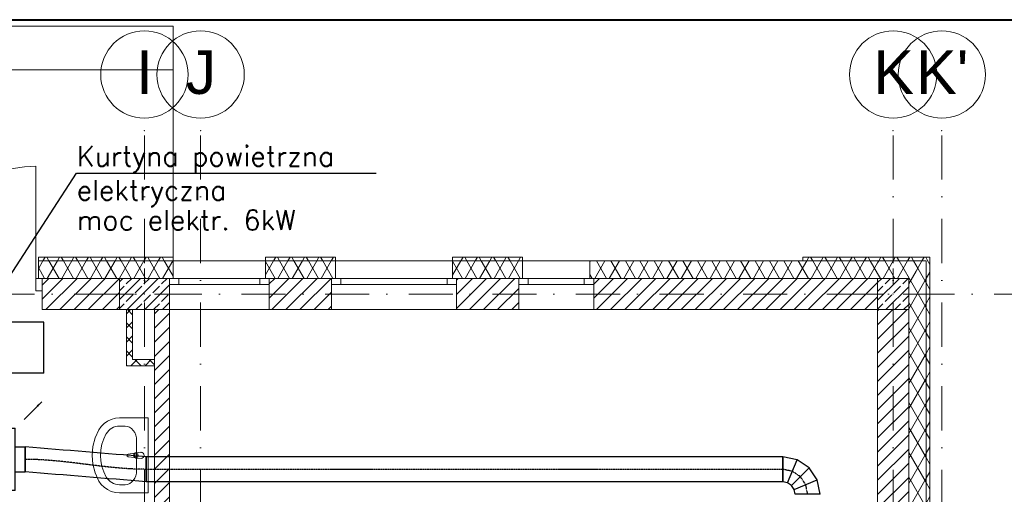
# Model space of a CAD drawing. Header units: millimetres. Extents: x -4612887 to -4536833, y -5457376 to -5415716.
# Tile 136 of 144: x -4570075 to -4562185, y -5419519 to -5415716. Entities that reach past the tile are written whole.
import ezdxf

# ---------------------------------------------------------------- set-up
doc = ezdxf.new("R2010")
doc.units = ezdxf.units.MM
doc.header["$MEASUREMENT"] = 0
for name, pattern in [('DASHDOT', [1, 0.5, -0.25, 0, -0.25]), ('DASHED', [0.75, 0.5, -0.25]), ('Kropki i Kreski', [670.277762, 352.777767, -176.388884, 0, -141.111112])]:
    doc.linetypes.add(name, pattern=pattern)
doc.layers.get('0').update_dxf_attribs({"color": 8, "lineweight": 18})
for name, color, linetype, lineweight in [('FLUID-N1', 7, 'Continuous', 30), ('FLUID-N1-150-ARRGR', 7, 'Continuous', 25), ('is_kurtyna_pow', 200, 'Continuous', 30), ('is_ramka', 100, 'Continuous', 40), ('is_wnt_opis', 60, 'Continuous', 25), ('Linia', 8, 'Continuous', 18), ('Osie', 8, 'Continuous', 18), ('Slupy', 8, 'Continuous', 18), ('TECHNOLOGIA', 8, 'Continuous', 18), ('Ściany', 8, 'Continuous', 18), ('Ściany obudowa', 8, 'Continuous', 18), ('Ściany wewnętrzne', 7, 'Continuous', 18), ('Ściany zewnętrzne', 255, 'Continuous', 18)]:
    doc.layers.add(name, color=color, linetype=linetype, lineweight=lineweight)
doc.layers.add('FLUID-N1-SYM', color=7, linetype='Continuous')
doc.styles.add('FDBES', font='simplex.shx')
doc.styles.add('GENERATED_STYLE_1', font='arial.ttf')
doc.linetypes.add('ZIGZAG', pattern='A,0.0001,-0.2,[131,ltypeshp.shx,S=0.2,R=0,X=-0.2,Y=0],-0.4,[131,ltypeshp.shx,S=0.2,R=180,X=0.2,Y=0],-0.2', length=0.8001)
doc.dimstyles.new('FDBES', dxfattribs={"dimscale": 50, "dimtxt": 4, "dimasz": 2.5, "dimexe": 0.8, "dimexo": 2, "dimgap": 1, "dimtad": 1, "dimdsep": 46, "dimtxsty": 'FDBES', "dimcen": 2.5, "dimclrd": 4, "dimclre": 5, "dimadec": 0, "dimazin": 0, "dimtfac": 1, "dimtmove": 0, "dimatfit": 3, "dimfxl": 1, "dimarcsym": 0})
pattern_1 = [(45, (-4559356.9, -5416807.61), (-56.56854, 56.56854), [])]
pattern_2 = [(60, (-4559356.9, -5416807.61), (-86.60254, 50), []), (120, (-4559356.9, -5416807.61), (86.60254, 50), [])]
pattern_3 = [(45, (-4559356.9, -5416807.61), (-56.56854, 56.56854), []), (135, (-4559356.9, -5416807.61), (56.56854, 56.56854), [])]
pattern_4 = [(45, (-4559356.9, -5416807.61), (-70.7107, 70.7107), []), (45, (-4559392.25, -5416772.26), (-70.7107, 70.7107), [75, -25])]

# ---------------------------------------------------------------- blocks, each defined once
blk = doc.blocks.new('*U837')
at = {"color": 0, "linetype": 'ByBlock', "lineweight": -2}
for p, q in [((-250, -250), (-250, 250)), ((250, 250), (-250, 250)), ((250, 250), (250, -250)), ((-250, -250), (250, -250)), ((-100, -250), (-100, -330)), ((100, -250), (100, -330))]:
    blk.add_line(p, q, dxfattribs=at)
at = {"color": 162, "linetype": 'Continuous', "lineweight": -2}
blk.add_line((100, -330), (-100, -330), dxfattribs=at)
at = {"color": 7, "linetype": 'DASHED'}
for centre, start, end in [((-170.8, 45.8), 8.19859, 51.80141), ((-45.8, 170.8), 308.19859, 351.80141), ((-125, -125), 68.19859, 111.80141), ((45.8, -170.8), 128.19859, 171.80141), ((170.8, -45.8), 188.19859, 231.80141), ((125, 125), 248.19859, 291.80141)]:
    blk.add_arc(centre, 176.8, start, end, dxfattribs=at)
blk = doc.blocks.new('*U836')
at = {"color": 162, "linetype": 'Continuous', "lineweight": -2}
for p, q in [((-2550, -100), (-2550, 100)), ((2550, 100), (2550, -100))]:
    blk.add_line(p, q, dxfattribs=at)
at = {"color": 0, "linetype": 'ByBlock', "lineweight": -2}
for p, q in [((-2550, 100), (2550, 100)), ((-2550, -100), (2550, -100))]:
    blk.add_line(p, q, dxfattribs=at)
at = {"layer": 'FLUID-N1-SYM', "color": 7, "linetype": 'DASHDOT'}
blk.add_line((-2550, 0), (2550, 0), dxfattribs=at)
blk = doc.blocks.new('*U1079')
at = {"color": 162, "linetype": 'Continuous', "lineweight": -2}
for p, q in [((-150, -50), (-150, 150)), ((150, -150), (-50, -150))]:
    blk.add_line(p, q, dxfattribs=at)
at = {"color": 0, "linetype": 'ByBlock', "lineweight": -2}
for p, q in [((-35.2, 127.2), (-150, 150)), ((62.1, 62.1), (-35.2, 127.2)), ((127.2, -35.2), (62.1, 62.1)), ((-111.7, -57.6), (-150, -50)), ((-79.3, -79.3), (-111.7, -57.6)), ((150, -150), (127.2, -35.2)), ((-57.6, -111.7), (-79.3, -79.3)), ((-50, -150), (-57.6, -111.7))]:
    blk.add_line(p, q, dxfattribs=at)
at = {"color": 7, "linetype": 'Continuous'}
for p, q in [((-111.7, -57.6), (-35.2, 127.2)), ((-79.3, -79.3), (62.1, 62.1)), ((-57.6, -111.7), (127.2, -35.2))]:
    blk.add_line(p, q, dxfattribs=at)
at = {"layer": 'FLUID-N1-SYM', "color": 7, "linetype": 'DASHDOT'}
for p, q in [((-73.5, 34.8), (-150, 50)), ((-8.6, -8.6), (-73.5, 34.8)), ((34.8, -73.5), (-8.6, -8.6)), ((50, -150), (34.8, -73.5))]:
    blk.add_line(p, q, dxfattribs=at)
blk = doc.blocks.new('*U1083')
at = {"color": 162, "linetype": 'Continuous', "lineweight": -2}
for p, q in [((0, -100), (0, 100)), ((970, 20), (970, -180))]:
    blk.add_line(p, q, dxfattribs=at)
at = {"color": 162, "linetype": 'ZIGZAG', "lineweight": -2, "ltscale": 50}
for points in [[(970, 20), (0, 100)], [(970, -180), (0, -100)]]:
    blk.add_spline(points, degree=3, dxfattribs=at)
at = {"layer": 'FLUID-N1-SYM', "color": 7, "linetype": 'DASHDOT', "start_tangent": (-1, 0), "end_tangent": (-1, 0)}
blk.add_spline([(970, -80), (0, 0)], degree=3, dxfattribs=at)
blk = doc.blocks.new('A$C04884085')
at = {"layer": 'is_kurtyna_pow'}
for p, q in [((-408, -515), (-408, 515)), ((-408, 515), (0, 515)), ((0, -515), (0, 515)), ((-408, -515), (0, -515))]:
    blk.add_line(p, q, dxfattribs=at)

msp = doc.modelspace()

# ---------------------------------------------------------------- hatches: boundary and pattern name
at = {"layer": 'Slupy', "linetype": 'Continuous'}
h = msp.add_hatch(dxfattribs=at)
h.set_pattern_fill('BETON_ZBROJONY', color=8, style=0, pattern_type=2)
h.set_pattern_definition(pattern_4)
h.paths.add_polyline_path([(-4569275.7, -5418039.1), (-4568875.7, -5418039.1), (-4568875.7, -5417789.1), (-4569275.7, -5417789.1)])
h = msp.add_hatch(dxfattribs=at)
h.set_pattern_fill('BETON_ZBROJONY', color=8, style=0, pattern_type=2)
h.set_pattern_definition(pattern_4)
h.paths.add_polyline_path([(-4563200.7, -5418039.1), (-4562950.7, -5418039.1), (-4562950.7, -5417789.1), (-4563200.7, -5417789.1)])
at = {"layer": 'Ściany', "linetype": 'Continuous'}
h = msp.add_hatch(dxfattribs=at)
h.set_pattern_fill('IZOLACJA_MIĘKKA', color=8, style=0, pattern_type=2)
h.set_pattern_definition(pattern_2)
h.paths.add_polyline_path([(-4569925.6, -5417649.1), (-4568845.7, -5417649.1), (-4568845.7, -5417619.1), (-4569925.6, -5417619.1)])
h = msp.add_hatch(dxfattribs=at)
h.set_pattern_fill('IZOLACJA_MIĘKKA', color=8, style=0, pattern_type=2)
h.set_pattern_definition(pattern_2)
h.paths.add_polyline_path([(-4568105.7, -5417649.1), (-4567545.7, -5417649.1), (-4567545.7, -5417619.1), (-4568105.7, -5417619.1)])
h = msp.add_hatch(dxfattribs=at)
h.set_pattern_fill('IZOLACJA_MIĘKKA', color=8, style=0, pattern_type=2)
h.set_pattern_definition(pattern_2)
h.paths.add_polyline_path([(-4566605.7, -5417649.1), (-4566045.7, -5417649.1), (-4566045.7, -5417619.1), (-4566605.7, -5417619.1)])
h = msp.add_hatch(dxfattribs=at)
h.set_pattern_fill('IZOLACJA_MIĘKKA', color=8, style=0, pattern_type=2)
h.set_pattern_definition(pattern_2)
h.paths.add_polyline_path([(-4563800.7, -5417649.1), (-4562810.7, -5417649.1), (-4562780.7, -5417619.1), (-4563800.7, -5417619.1)])
h = msp.add_hatch(dxfattribs=at)
h.set_pattern_fill('IZOLACJA_MIĘKKA', color=8, style=0, pattern_type=2)
h.set_pattern_definition(pattern_2)
h.paths.add_polyline_path([(-4562810.7, -5417649.1), (-4562810.7, -5420649.1), (-4562780.7, -5420649.1), (-4562780.7, -5417619.1)])
at = {"layer": 'Ściany obudowa', "linetype": 'Continuous'}
h = msp.add_hatch(dxfattribs=at)
h.set_pattern_fill('BLOCZKI_BETONOWE', color=8, style=0, pattern_type=2)
h.set_pattern_definition(pattern_3)
h.paths.add_polyline_path([(-4569220.7, -5418489.1), (-4569170.7, -5418439.1), (-4569170.7, -5418039.1), (-4569220.7, -5418039.1)])
h = msp.add_hatch(dxfattribs=at)
h.set_pattern_fill('BLOCZKI_BETONOWE', color=8, style=0, pattern_type=2)
h.set_pattern_definition(pattern_3)
h.paths.add_polyline_path([(-4568995.7, -5418439.1), (-4569170.7, -5418439.1), (-4569220.7, -5418489.1), (-4568995.7, -5418489.1)])
at = {"layer": 'Ściany wewnętrzne', "linetype": 'Continuous'}
h = msp.add_hatch(dxfattribs=at)
h.set_pattern_fill('BLOCZKI_CERAMICZNE', color=8, style=0, pattern_type=2)
h.set_pattern_definition(pattern_1)
h.paths.add_polyline_path([(-4568995.7, -5424714.1), (-4568875.7, -5424714.1), (-4568875.7, -5418039.1), (-4568995.7, -5418039.1)])
at = {"layer": 'Ściany zewnętrzne', "linetype": 'Continuous'}
h = msp.add_hatch(dxfattribs=at)
h.set_pattern_fill('IZOLACJA_MIĘKKA', color=8, style=0, pattern_type=2)
h.set_pattern_definition(pattern_2)
h.paths.add_polyline_path([(-4569925.6, -5417789.1), (-4569895.6, -5417789.1), (-4569275.7, -5417789.1), (-4569275.7, -5417649.1), (-4569925.6, -5417649.1)])
h = msp.add_hatch(dxfattribs=at)
h.set_pattern_fill('IZOLACJA_MIĘKKA', color=8, style=0, pattern_type=2)
h.set_pattern_definition(pattern_2)
h.paths.add_polyline_path([(-4568875.7, -5417649.1), (-4569275.7, -5417649.1), (-4569275.7, -5417789.1), (-4568875.7, -5417789.1)])
h = msp.add_hatch(dxfattribs=at)
h.set_pattern_fill('IZOLACJA_MIĘKKA', color=8, style=0, pattern_type=2)
h.set_pattern_definition(pattern_2)
h.paths.add_polyline_path([(-4568875.7, -5417649.1), (-4568875.7, -5417789.1), (-4568845.7, -5417789.1), (-4568845.7, -5417649.1)])
h = msp.add_hatch(dxfattribs=at)
h.set_pattern_fill('IZOLACJA_MIĘKKA', color=8, style=0, pattern_type=2)
h.set_pattern_definition(pattern_2)
h.paths.add_polyline_path([(-4568105.7, -5417789.1), (-4568075.7, -5417789.1), (-4567575.7, -5417789.1), (-4567545.7, -5417789.1), (-4567545.7, -5417649.1), (-4568105.7, -5417649.1)])
h = msp.add_hatch(dxfattribs=at)
h.set_pattern_fill('IZOLACJA_MIĘKKA', color=8, style=0, pattern_type=2)
h.set_pattern_definition(pattern_2)
h.paths.add_polyline_path([(-4566605.7, -5417649.1), (-4566605.7, -5417789.1), (-4566575.7, -5417789.1), (-4566075.7, -5417789.1), (-4566045.7, -5417789.1), (-4566045.7, -5417649.1)])
h = msp.add_hatch(dxfattribs=at)
h.set_pattern_fill('IZOLACJA_MIĘKKA', color=8, style=0, pattern_type=2)
h.set_pattern_definition(pattern_2)
h.paths.add_polyline_path([(-4565505.7, -5417789.1), (-4565475.7, -5417789.1), (-4563200.7, -5417789.1), (-4563200.7, -5417649.1), (-4565505.7, -5417649.1)])
h = msp.add_hatch(dxfattribs=at)
h.set_pattern_fill('IZOLACJA_MIĘKKA', color=8, style=0, pattern_type=2)
h.set_pattern_definition(pattern_2)
h.paths.add_polyline_path([(-4562810.7, -5417649.1), (-4563200.7, -5417649.1), (-4563200.7, -5417789.1), (-4562950.7, -5417789.1)])
h = msp.add_hatch(dxfattribs=at)
h.set_pattern_fill('IZOLACJA_MIĘKKA', color=8, style=0, pattern_type=2)
h.set_pattern_definition(pattern_2)
h.paths.add_polyline_path([(-4562810.7, -5418039.1), (-4562810.7, -5417649.1), (-4562950.7, -5417789.1), (-4562950.7, -5418039.1)])
h = msp.add_hatch(dxfattribs=at)
h.set_pattern_fill('BLOCZKI_CERAMICZNE', color=8, style=0, pattern_type=2)
h.set_pattern_definition(pattern_1)
h.paths.add_polyline_path([(-4569895.6, -5417789.1), (-4569895.6, -5417889.1), (-4569895.6, -5418039.1), (-4569275.7, -5418039.1), (-4569275.7, -5417789.1)])
h = msp.add_hatch(dxfattribs=at)
h.set_pattern_fill('BLOCZKI_CERAMICZNE', color=8, style=0, pattern_type=2)
h.set_pattern_definition(pattern_1)
h.paths.add_polyline_path([(-4567575.7, -5417789.1), (-4568075.7, -5417789.1), (-4568075.7, -5417839.1), (-4568075.7, -5418039.1), (-4567575.7, -5418039.1), (-4567575.7, -5417839.1)])
h = msp.add_hatch(dxfattribs=at)
h.set_pattern_fill('BLOCZKI_CERAMICZNE', color=8, style=0, pattern_type=2)
h.set_pattern_definition(pattern_1)
h.paths.add_polyline_path([(-4566575.7, -5417839.1), (-4566575.7, -5418039.1), (-4566075.7, -5418039.1), (-4566075.7, -5417839.1), (-4566075.7, -5417789.1), (-4566575.7, -5417789.1)])
h = msp.add_hatch(dxfattribs=at)
h.set_pattern_fill('BLOCZKI_CERAMICZNE', color=8, style=0, pattern_type=2)
h.set_pattern_definition(pattern_1)
h.paths.add_polyline_path([(-4565475.7, -5417839.1), (-4565475.7, -5418039.1), (-4563200.7, -5418039.1), (-4563200.7, -5417789.1), (-4565475.7, -5417789.1)])
h = msp.add_hatch(dxfattribs=at)
h.set_pattern_fill('BLOCZKI_CERAMICZNE', color=8, style=0, pattern_type=2)
h.set_pattern_definition(pattern_1)
h.paths.add_polyline_path([(-4563200.7, -5418039.1), (-4563200.7, -5424714.1), (-4562950.7, -5424714.1), (-4562950.7, -5418039.1)])
h = msp.add_hatch(dxfattribs=at)
h.set_pattern_fill('IZOLACJA_MIĘKKA', color=8, style=0, pattern_type=2)
h.set_pattern_definition(pattern_2)
h.paths.add_polyline_path([(-4562810.7, -5424714.1), (-4562810.7, -5418039.1), (-4562950.7, -5418039.1), (-4562950.7, -5424714.1)])

# ---------------------------------------------------------------- linework, layer by layer
at = {"layer": 'is_ramka', "color": 2}
msp.add_lwpolyline([(-4610227.1, -5415716), (-4536832.9, -5415716), (-4536832.9, -5456116), (-4610227.1, -5456116)], close=True, dxfattribs=at)
at = {"layer": 'is_wnt_opis', "color": 2}
for p, q in [((-4570395.6, -5418139.1), (-4569618.8, -5416945.7)), ((-4569618.8, -5416945.7), (-4567219.9, -5416945.7))]:
    msp.add_line(p, q, dxfattribs=at)
at = {"layer": 'Linia', "color": 8, "linetype": 'Continuous', "lineweight": 0}
for p, q in [((-4575795.7, -5415769.1), (-4568845.7, -5415769.1)), ((-4568845.7, -5415769.1), (-4568845.7, -5417649.1)), ((-4575445.7, -5416119.1), (-4568845.7, -5416119.1))]:
    msp.add_line(p, q, dxfattribs=at)
at = {"layer": 'Osie', "color": 8, "linetype": 'Kropki i Kreski'}
for p, q in [((-4569075.7, -5455207), (-4569075.7, -5416506)), ((-4568625.7, -5455207), (-4568625.7, -5416506)), ((-4563075.7, -5455207), (-4563075.7, -5416506)), ((-4562685.7, -5455207), (-4562685.7, -5416506)), ((-4551857, -5417914.1), (-4607179.5, -5417914.1))]:
    msp.add_line(p, q, dxfattribs=at)
at = {"layer": 'Osie', "color": 8, "linetype": 'Continuous'}
for centre in [(-4569075.7, -5416155.5), (-4568625.7, -5416155.5), (-4563075.7, -5416155.5), (-4562685.7, -5416155.5)]:
    msp.add_circle(centre, 350, dxfattribs=at)
at = {"layer": 'Osie', "color": 8}
for centre, start, end in [((-4569075.2, -5416506), 90.08173, 180), ((-4568625.2, -5416506), 90.08173, 180), ((-4563076.2, -5416506), 0, 89.91827), ((-4562685.2, -5416506), 90.08173, 180)]:
    msp.add_arc(centre, 0.5, start, end, dxfattribs=at)
at = {"layer": 'Osie', "color": 8, "linetype": 'Kropki i Kreski'}
for p in [(-4569075.7, -5416605.5), (-4569075.7, -5416605.5), (-4568625.7, -5416605.5), (-4568625.7, -5416605.5), (-4563075.7, -5416605.5), (-4563075.7, -5416605.5), (-4562685.7, -5416605.5), (-4562685.7, -5416605.5)]:
    msp.add_point(p, dxfattribs=at)
at = {"layer": 'Slupy', "color": 8, "linetype": 'Continuous'}
for p, q in [((-4569075.7, -5417834.1), (-4569075.7, -5417709.1)), ((-4563075.7, -5417834.1), (-4563075.7, -5417709.1)), ((-4569155.7, -5417914.1), (-4569355.7, -5417914.1)), ((-4568995.7, -5417914.1), (-4568795.7, -5417914.1)), ((-4563155.7, -5417914.1), (-4563280.7, -5417914.1)), ((-4562995.7, -5417914.1), (-4562870.7, -5417914.1)), ((-4569075.7, -5417994.1), (-4569075.7, -5418119.1)), ((-4563075.7, -5417994.1), (-4563075.7, -5418119.1))]:
    msp.add_line(p, q, dxfattribs=at)
at = {"layer": 'Slupy', "color": 8, "linetype": 'Continuous', "flags": 128}
for points in [[(-4569275.7, -5418039.1), (-4568875.7, -5418039.1), (-4568875.7, -5417789.1), (-4569275.7, -5417789.1)], [(-4563200.7, -5418039.1), (-4562950.7, -5418039.1), (-4562950.7, -5417789.1), (-4563200.7, -5417789.1)]]:
    msp.add_lwpolyline(points, close=True, dxfattribs=at)
at = {"layer": 'Slupy', "color": 8, "linetype": 'Continuous'}
for p in [(-4569075.7, -5417914.1), (-4563075.7, -5417914.1)]:
    msp.add_point(p, dxfattribs=at)
at = {"layer": 'TECHNOLOGIA', "color": 8, "linetype": 'Continuous'}
for p, q in [((-4569422.6, -5418975.2), (-4569441.3, -5419002.1)), ((-4569399.1, -5418951.8), (-4569422.6, -5418975.2)), ((-4569371.7, -5418932.8), (-4569399.1, -5418951.8)), ((-4569341.1, -5418918.8), (-4569371.7, -5418932.8)), ((-4569308.5, -5418910.2), (-4569341.1, -5418918.8)), ((-4569274.8, -5418907.3), (-4569308.5, -5418910.2)), ((-4569045.7, -5418907.3), (-4569274.8, -5418907.3)), ((-4569229, -5418972.5), (-4569274.8, -5418972.5)), ((-4569045.7, -5419507.3), (-4569045.7, -5418907.3)), ((-4569441.3, -5419002.1), (-4569471.2, -5419067.3)), ((-4569489.5, -5419136.3), (-4569495.7, -5419207.3)), ((-4569471.2, -5419067.3), (-4569489.5, -5419136.3)), ((-4569138, -5419326.1), (-4569138, -5419088.5)), ((-4569495.7, -5419207.3), (-4569489.5, -5419278.3)), ((-4569154.5, -5419189.6), (-4569207.4, -5419196.2)), ((-4569207.4, -5419218.4), (-4569154.5, -5419225)), ((-4569103, -5419182.3), (-4569145, -5419186.3)), ((-4569142.8, -5419193.7), (-4569127.9, -5419193.7)), ((-4569127.9, -5419193.7), (-4569127.9, -5419220.9)), ((-4569489.5, -5419278.3), (-4569471.2, -5419347.3)), ((-4569145, -5419228.3), (-4569103, -5419232.3)), ((-4569127.9, -5419220.9), (-4569142.8, -5419220.9)), ((-4569471.2, -5419347.3), (-4569441.3, -5419412.5)), ((-4569441.3, -5419412.5), (-4569422.6, -5419439.5)), ((-4569422.6, -5419439.5), (-4569399.1, -5419462.8)), ((-4569229, -5419442.1), (-4569274.8, -5419442.1)), ((-4569399.1, -5419462.8), (-4569371.7, -5419481.8)), ((-4569371.7, -5419481.8), (-4569341.1, -5419495.8)), ((-4569341.1, -5419495.8), (-4569308.5, -5419504.4)), ((-4569308.5, -5419504.4), (-4569274.8, -5419507.3)), ((-4569274.8, -5419507.3), (-4569045.7, -5419507.3))]:
    msp.add_line(p, q, dxfattribs=at)
for centre, radius, start, end in [((-4569206, -5419207.3), 11.2, 97.13892, 262.86108), ((-4569143.1, -5419207.3), 21.1, 122.77103, 237.22897), ((-4569142.8, -5419207.3), 13.6, 90, 270), ((-4569143.1, -5419207.3), 21.1, 95.16961, 122.77103), ((-4569103, -5419207.3), 25, 270, 90), ((-4569143.1, -5419207.3), 21.1, 237.22897, 264.83039)]:
    msp.add_arc(centre, radius, start, end, dxfattribs=at)
for centre, major_axis, ratio, start_param, end_param in [((-4569274.8, -5419088.5), (121.2, 0), 0.956522, 1.570796, 2.644618), ((-4569229, -5419088.6), (0, -116.1), 0.783646, 1.570796, 3.141593), ((-4569045.7, -5419207.3), (381.8, 0), 0.956522, 2.644618, 3.638567), ((-4569229, -5419326), (0, -116.1), 0.783646, 0, 1.570796), ((-4569274.8, -5419326.2), (121.2, 0), 0.956522, 3.638567, 4.712389)]:
    msp.add_ellipse(centre, major_axis=major_axis, ratio=ratio, start_param=start_param, end_param=end_param, dxfattribs=at)
for p in [(-4569207.4, -5419218.4), (-4569154.5, -5419189.6), (-4569103, -5419182.3), (-4569145, -5419228.3)]:
    msp.add_point(p, dxfattribs=at)
at = {"layer": 'Ściany', "color": 8, "linetype": 'Continuous', "flags": 128}
for points in [[(-4568845.7, -5417619.1), (-4569925.6, -5417619.1)], [(-4569925.6, -5417619.1), (-4569925.6, -5417649.1)], [(-4568845.7, -5417649.1), (-4568845.7, -5417619.1)], [(-4567545.7, -5417619.1), (-4568105.7, -5417619.1)], [(-4568105.7, -5417619.1), (-4568105.7, -5417649.1)], [(-4567545.7, -5417649.1), (-4567545.7, -5417619.1)], [(-4566045.7, -5417619.1), (-4566605.7, -5417619.1)], [(-4566605.7, -5417619.1), (-4566605.7, -5417649.1)], [(-4566045.7, -5417649.1), (-4566045.7, -5417619.1)], [(-4562780.7, -5417619.1), (-4563800.7, -5417619.1)], [(-4563800.7, -5417619.1), (-4563800.7, -5417649.1)], [(-4562780.7, -5420649.1), (-4562780.7, -5417619.1)], [(-4569925.6, -5417649.1), (-4568845.7, -5417649.1)], [(-4568105.7, -5417649.1), (-4567545.7, -5417649.1)], [(-4566605.7, -5417649.1), (-4566045.7, -5417649.1)], [(-4563800.7, -5417649.1), (-4562810.7, -5417649.1)], [(-4562810.7, -5417649.1), (-4562810.7, -5420649.1)]]:
    msp.add_lwpolyline(points, dxfattribs=at)
at = {"layer": 'Ściany obudowa', "color": 8, "linetype": 'Continuous', "flags": 128}
for points in [[(-4569220.7, -5418039.1), (-4569220.7, -5418489.1)], [(-4569170.7, -5418439.1), (-4569170.7, -5418039.1)], [(-4569220.7, -5418489.1), (-4568995.7, -5418489.1)], [(-4568995.7, -5418439.1), (-4569170.7, -5418439.1)], [(-4568995.7, -5418489.1), (-4568995.7, -5418439.1)]]:
    msp.add_lwpolyline(points, dxfattribs=at)
at = {"layer": 'Ściany wewnętrzne', "color": 8, "linetype": 'Continuous', "flags": 128}
for points in [[(-4568995.7, -5418039.1), (-4568995.7, -5424714.1)], [(-4568875.7, -5425039.1), (-4568875.7, -5418039.1)]]:
    msp.add_lwpolyline(points, dxfattribs=at)
at = {"layer": 'Ściany zewnętrzne', "color": 8, "linetype": 'Continuous'}
for p, q in [((-4569945.6, -5417789.1), (-4569945.6, -5416889.1)), ((-4569925.6, -5417649.1), (-4569925.6, -5417789.1)), ((-4568845.7, -5417649.1), (-4568845.7, -5417789.1)), ((-4568845.7, -5417649.1), (-4568105.7, -5417649.1)), ((-4568105.7, -5417649.1), (-4568105.7, -5417789.1)), ((-4567545.7, -5417649.1), (-4567545.7, -5417789.1)), ((-4567545.7, -5417649.1), (-4566605.7, -5417649.1)), ((-4566605.7, -5417649.1), (-4566605.7, -5417789.1)), ((-4566045.7, -5417649.1), (-4566045.7, -5417789.1)), ((-4566045.7, -5417649.1), (-4565505.7, -5417649.1)), ((-4565505.7, -5417649.1), (-4565505.7, -5417789.1)), ((-4569895.6, -5417789.1), (-4569945.6, -5417789.1)), ((-4569945.6, -5417789.1), (-4569945.6, -5417889.1)), ((-4569925.6, -5417789.1), (-4569895.6, -5417789.1)), ((-4569925.6, -5417789.1), (-4569895.6, -5417789.1)), ((-4569275.7, -5417789.1), (-4569895.6, -5417789.1)), ((-4569895.6, -5417789.1), (-4569895.6, -5417889.1)), ((-4569895.6, -5417889.1), (-4569895.6, -5417789.1)), ((-4569895.6, -5417789.1), (-4569895.6, -5417889.1)), ((-4569275.7, -5417789.1), (-4568875.7, -5417789.1)), ((-4568845.7, -5417789.1), (-4568875.7, -5417789.1)), ((-4568875.7, -5417789.1), (-4568875.7, -5417839.1)), ((-4568800.7, -5417789.1), (-4568875.7, -5417789.1)), ((-4568875.7, -5417789.1), (-4568875.7, -5417839.1)), ((-4568845.7, -5417789.1), (-4568875.7, -5417789.1)), ((-4568800.7, -5417839.1), (-4568800.7, -5417789.1)), ((-4568150.7, -5417789.1), (-4568800.7, -5417789.1)), ((-4568075.7, -5417789.1), (-4568150.7, -5417789.1)), ((-4568150.7, -5417789.1), (-4568150.7, -5417839.1)), ((-4568105.7, -5417789.1), (-4568075.7, -5417789.1)), ((-4568105.7, -5417789.1), (-4568075.7, -5417789.1)), ((-4567575.7, -5417789.1), (-4568075.7, -5417789.1)), ((-4568075.7, -5417789.1), (-4568075.7, -5417839.1)), ((-4568075.7, -5417789.1), (-4568075.7, -5417839.1)), ((-4567545.7, -5417789.1), (-4567575.7, -5417789.1)), ((-4567575.7, -5417789.1), (-4567575.7, -5417839.1)), ((-4567500.7, -5417789.1), (-4567575.7, -5417789.1)), ((-4567575.7, -5417789.1), (-4567575.7, -5417839.1)), ((-4567545.7, -5417789.1), (-4567575.7, -5417789.1)), ((-4567500.7, -5417839.1), (-4567500.7, -5417789.1)), ((-4566650.7, -5417789.1), (-4567500.7, -5417789.1)), ((-4566575.7, -5417789.1), (-4566650.7, -5417789.1)), ((-4566650.7, -5417789.1), (-4566650.7, -5417839.1)), ((-4566605.7, -5417789.1), (-4566575.7, -5417789.1)), ((-4566605.7, -5417789.1), (-4566575.7, -5417789.1)), ((-4566075.7, -5417789.1), (-4566575.7, -5417789.1)), ((-4566575.7, -5417789.1), (-4566575.7, -5417839.1)), ((-4566575.7, -5417789.1), (-4566575.7, -5417839.1)), ((-4566045.7, -5417789.1), (-4566075.7, -5417789.1)), ((-4566075.7, -5417789.1), (-4566075.7, -5417839.1)), ((-4566000.7, -5417789.1), (-4566075.7, -5417789.1)), ((-4566075.7, -5417789.1), (-4566075.7, -5417839.1)), ((-4566045.7, -5417789.1), (-4566075.7, -5417789.1)), ((-4566000.7, -5417839.1), (-4566000.7, -5417789.1)), ((-4565550.7, -5417789.1), (-4566000.7, -5417789.1)), ((-4565475.7, -5417789.1), (-4565550.7, -5417789.1)), ((-4565550.7, -5417789.1), (-4565550.7, -5417839.1)), ((-4565505.7, -5417789.1), (-4565475.7, -5417789.1)), ((-4565505.7, -5417789.1), (-4565475.7, -5417789.1)), ((-4563200.7, -5417789.1), (-4565475.7, -5417789.1)), ((-4565475.7, -5417789.1), (-4565475.7, -5417839.1)), ((-4565475.7, -5417789.1), (-4565475.7, -5417839.1)), ((-4563200.7, -5417789.1), (-4562950.7, -5417789.1)), ((-4562950.7, -5417789.1), (-4562950.7, -5418039.1)), ((-4568875.7, -5417839.1), (-4568875.7, -5418039.1)), ((-4568875.7, -5417839.1), (-4568800.7, -5417839.1)), ((-4568800.7, -5417839.1), (-4568150.7, -5417839.1)), ((-4568150.7, -5417839.1), (-4568075.7, -5417839.1)), ((-4568075.7, -5417839.1), (-4568075.7, -5418039.1)), ((-4567575.7, -5417839.1), (-4567575.7, -5418039.1)), ((-4567575.7, -5417839.1), (-4567500.7, -5417839.1)), ((-4567500.7, -5417839.1), (-4566650.7, -5417839.1)), ((-4566650.7, -5417839.1), (-4566575.7, -5417839.1)), ((-4566575.7, -5417839.1), (-4566575.7, -5418039.1)), ((-4566075.7, -5417839.1), (-4566075.7, -5418039.1)), ((-4566075.7, -5417839.1), (-4566000.7, -5417839.1)), ((-4566000.7, -5417839.1), (-4565550.7, -5417839.1)), ((-4565550.7, -5417839.1), (-4565475.7, -5417839.1)), ((-4565475.7, -5417839.1), (-4565475.7, -5418039.1)), ((-4569945.6, -5417889.1), (-4569895.6, -5417889.1)), ((-4569895.6, -5417889.1), (-4569895.6, -5418039.1)), ((-4568875.7, -5418039.1), (-4568075.7, -5418039.1)), ((-4567575.7, -5418039.1), (-4566575.7, -5418039.1)), ((-4566075.7, -5418039.1), (-4565475.7, -5418039.1)), ((-4562950.7, -5424714.1), (-4562950.7, -5418039.1))]:
    msp.add_line(p, q, dxfattribs=at)
at = {"layer": 'Ściany zewnętrzne', "color": 8, "linetype": 'Continuous', "flags": 128}
for points in [[(-4568845.7, -5417649.1), (-4569925.6, -5417649.1)], [(-4567545.7, -5417649.1), (-4568105.7, -5417649.1)], [(-4566045.7, -5417649.1), (-4566605.7, -5417649.1)], [(-4562810.7, -5417649.1), (-4565505.7, -5417649.1)], [(-4562810.7, -5427405.6), (-4562810.7, -5417649.1)], [(-4569895.6, -5418039.1), (-4568995.7, -5418039.1)], [(-4568075.7, -5418039.1), (-4567575.7, -5418039.1)], [(-4566575.7, -5418039.1), (-4566075.7, -5418039.1)], [(-4565475.7, -5418039.1), (-4563200.7, -5418039.1)], [(-4563200.7, -5418039.1), (-4563200.7, -5427405.6)]]:
    msp.add_lwpolyline(points, dxfattribs=at)
at = {"layer": 'Ściany zewnętrzne', "color": 8, "linetype": 'Continuous'}
msp.add_arc((-4569945.6, -5417789.1), 900, 90, 180, dxfattribs=at)

# ---------------------------------------------------------------- block references
at = {"layer": 'FLUID-N1', "color": 162, "linetype": 'Continuous'}
for name, p, rotation in [('*U837', (-4570360.7, -5419239.1), 90), ('*U836', (-4566510.7, -5419319.1, 0), 180)]:
    msp.add_blockref(name, p, dxfattribs=dict(at, rotation=rotation))
for name, p in [('*U1083', (-4570030.7, -5419239.1)), ('*U1079', (-4563810.7, -5419369.1))]:
    msp.add_blockref(name, p, dxfattribs=at)
at = {"layer": 'is_kurtyna_pow', "rotation": 90}
msp.add_blockref('A$C04884085', (-4570395.6, -5418139.1), dxfattribs=at)

# ---------------------------------------------------------------- texts
at = {"layer": 'is_wnt_opis', "color": 2, "style": 'FDBES'}
for s, p in [('Kurtyna powietrzna', (-4569619, -5416889.1)), ('elektryczna', (-4569619, -5417161.1)), ('moc elektr. 6kW', (-4569619, -5417401.1))]:
    msp.add_text(s, height=160, dxfattribs=at).set_placement(p)
at = {"layer": 'Osie', "color": 8, "linetype": 'Continuous', "char_height": 350, "attachment_point": 4, "style": 'GENERATED_STYLE_1'}
for s, insert in [("{K'}", (-4562892.1, -5416135.5)), ('{I}', (-4569142.9, -5416135.5)), ('{J}', (-4568745.7, -5416138.4)), ('{K}', (-4563235.7, -5416135.5))]:
    msp.add_mtext(s, dxfattribs=dict(at, insert=insert))

# ---------------------------------------------------------------- leaders
at = {"layer": 'FLUID-N1-150-ARRGR'}
msp.add_leader([(-4569898.6, -5418777), (-4570040, -5418918.4)], dimstyle='FDBES', override={"dimscale": 20, "dimclrd": 7}, dxfattribs=at)

doc.saveas('drawing.dxf')
